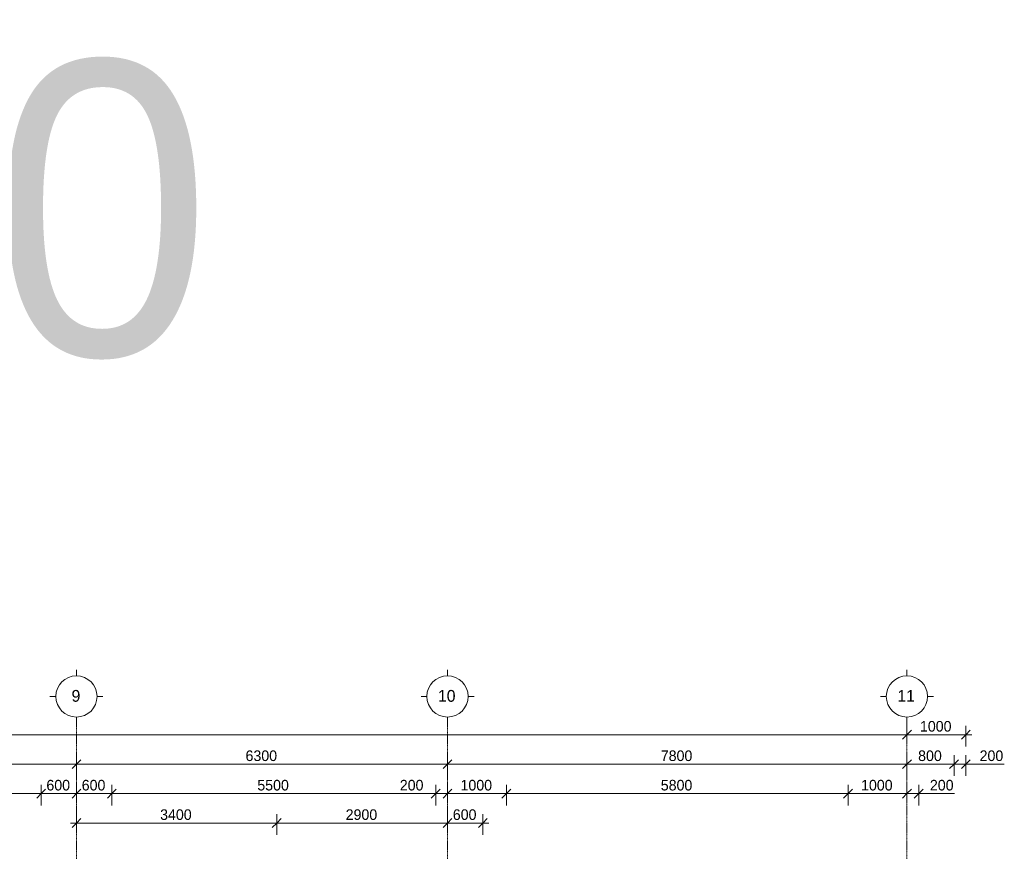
# Model space of a CAD drawing. Header units: millimetres. Extents: x -5900 to 46500, y -6400 to 34843.
# Tile 15 of 15: x 25537 to 42253, y 20720 to 34843. Entities that reach past the tile are written whole.
import ezdxf

# ---------------------------------------------------------------- set-up
doc = ezdxf.new("R2010")
doc.units = ezdxf.units.MM
doc.linetypes.add('StructuralPlan-L01$0$Grid Line', pattern=[22.225, 12.7, -3.175, 3.175, -3.175])
doc.layers.get('Defpoints').update_dxf_attribs({"color": 6})
for name, color, linetype, lineweight in [('S - LINE', 7, 'Continuous', 20), ('StructuralPlan-L01$0$A-010-D_DIM', 7, 'Continuous', 5), ('StructuralPlan-L01$0$A-010-D_DIM-100', 7, 'Continuous', 5), ('StructuralPlan-L01$0$Z-030-M_GRID', 7, 'Continuous', 5), ('StructuralPlan-L01$0$Z-033_T_GRIDREF', 7, 'Continuous', 5)]:
    doc.layers.add(name, color=color, linetype=linetype, lineweight=lineweight)
doc.styles.add('Cubicon', font='Cubicon.ttf')
doc.styles.add('StructuralPlan-L01$0$Cubicon_1', font='Cubicon.ttf', dxfattribs={"height": 200})
doc.styles.add('StructuralPlan-L01$0$Cubicon_2', font='Cubicon.ttf', dxfattribs={"height": 180})
doc.dimstyles.new('StructuralPlan-L01$0$CUB_DIM_1_8', dxfattribs={"dimscale": 304.8, "dimtxt": 181.601257, "dimasz": 0.492126, "dimexe": 0.492126, "dimexo": 0.0625, "dimgap": 0, "dimtad": 1, "dimdec": 0, "dimzin": 0, "dimdsep": 46, "dimtxsty": 'StructuralPlan-L01$0$Cubicon_2', "dimblk1": 'StructuralPlan-L01$0$_Oblique', "dimblk2": 'StructuralPlan-L01$0$_Oblique', "dimsah": 1, "dimcen": 0.09, "dimdle": 0.328084, "dimazin": 0, "dimtfac": 1, "dimtdec": 4, "dimtix": 1, "dimtmove": 0, "dimatfit": 3, "dimfxl": 0.656168, "dimfxlon": 1, "dimtvp": 1, "dimtolj": 1, "dimtzin": 0, "dimarcsym": 2})
doc.dimstyles.new('StructuralPlan-L01$0$CUB_DIM_1_8_1', dxfattribs={"dimscale": 304.8, "dimtxt": 181.601257, "dimasz": 0.492126, "dimexe": 0.492126, "dimexo": 0.0625, "dimgap": 0, "dimtad": 1, "dimdec": 0, "dimzin": 0, "dimdsep": 46, "dimtxsty": 'StructuralPlan-L01$0$Cubicon_2', "dimblk1": 'StructuralPlan-L01$0$_Oblique', "dimblk2": 'StructuralPlan-L01$0$_Oblique', "dimsah": 1, "dimcen": 0.09, "dimdle": 0.328084, "dimazin": 0, "dimtfac": 1, "dimtdec": 4, "dimtix": 1, "dimtmove": 1, "dimatfit": 3, "dimfxl": 0.656168, "dimfxlon": 1, "dimtvp": 1, "dimtolj": 1, "dimtzin": 0, "dimarcsym": 2})

# ---------------------------------------------------------------- blocks, each defined once
blk = doc.blocks.new('StructuralPlan-L01$0$Grid - 00_CUB_ღერძის თავი-752507-L01')
at = {"layer": 'StructuralPlan-L01$0$Z-033_T_GRIDREF'}
for p, q in [((0, 3.5), (0, 4.5)), ((-3.5, 0), (-4.5, 0)), ((3.5, 0), (4.5, 0)), ((0, -3.5), (0, -4.5))]:
    blk.add_line(p, q, dxfattribs=at)
blk.add_circle((0, 0), 3.5, dxfattribs=at)
blk = doc.blocks.new('StructuralPlan-L01$0$DIMBLOCK8-L01')
at = {"layer": 'StructuralPlan-L01$0$A-010-D_DIM-100', "transparency": 16777216}
for p, q in [((0, 22700), (0, 22900)), ((0, 22700), (75, 22775)), ((40600, 22700), (40600, 22900)), ((40600, 22700), (40675, 22775)), ((-100, 22700), (40700, 22700)), ((0, 22700), (-75, 22625)), ((0, 22700), (0, 22550)), ((40600, 22700), (40525, 22625)), ((40600, 22700), (40600, 22550))]:
    blk.add_line(p, q, dxfattribs=at)
at = {"layer": 'StructuralPlan-L01$0$A-010-D_DIM-100', "color": 0, "transparency": 16777216, "insert": (19951, 22933), "char_height": 180, "width": 838.16, "attachment_point": 1, "line_spacing_factor": 0.931288, "style": 'StructuralPlan-L01$0$Cubicon_2'}
blk.add_mtext('40600', dxfattribs=at)
blk = doc.blocks.new('StructuralPlan-L01$0$_Oblique')
at = {"color": 0, "linetype": 'ByBlock', "lineweight": -2}
blk.add_line((-0.5, -0.5), (0.5, 0.5), dxfattribs=at)
blk = doc.blocks.new('StructuralPlan-L01$0$DIMBLOCK12-L01')
at = {"layer": 'StructuralPlan-L01$0$A-010-D_DIM-100', "transparency": 16777216}
for p, q in [((20300, 22200), (20300, 22400)), ((26500, 22200), (26500, 22400)), ((20300, 22200), (20375, 22275)), ((26500, 22200), (26575, 22275)), ((20300, 22200), (20225, 22125)), ((20300, 22200), (26500, 22200)), ((20300, 22200), (20300, 22050)), ((26500, 22200), (26425, 22125)), ((26500, 22200), (26500, 22050))]:
    blk.add_line(p, q, dxfattribs=at)
at = {"layer": 'StructuralPlan-L01$0$A-010-D_DIM-100', "color": 0, "transparency": 16777216, "insert": (23121, 22433), "char_height": 180, "width": 670.53, "attachment_point": 1, "line_spacing_factor": 0.931288, "style": 'StructuralPlan-L01$0$Cubicon_2'}
blk.add_mtext('6200', dxfattribs=at)
blk = doc.blocks.new('StructuralPlan-L01$0$DIMBLOCK13-L01')
at = {"layer": 'StructuralPlan-L01$0$A-010-D_DIM-100', "transparency": 16777216}
for p, q in [((26500, 22200), (26500, 22400)), ((32800, 22200), (32800, 22400)), ((26500, 22200), (26575, 22275)), ((32800, 22200), (32875, 22275)), ((26500, 22200), (26425, 22125)), ((26500, 22200), (32800, 22200)), ((26500, 22200), (26500, 22050)), ((32800, 22200), (32725, 22125)), ((32800, 22200), (32800, 22050))]:
    blk.add_line(p, q, dxfattribs=at)
at = {"layer": 'StructuralPlan-L01$0$A-010-D_DIM-100', "color": 0, "transparency": 16777216, "insert": (29371, 22433), "char_height": 180, "width": 670.53, "attachment_point": 1, "line_spacing_factor": 0.931288, "style": 'StructuralPlan-L01$0$Cubicon_2'}
blk.add_mtext('6300', dxfattribs=at)
blk = doc.blocks.new('StructuralPlan-L01$0$DIMBLOCK14-L01')
at = {"layer": 'StructuralPlan-L01$0$A-010-D_DIM-100', "transparency": 16777216}
for p, q in [((32800, 22200), (32800, 22400)), ((40600, 22200), (40600, 22400)), ((32800, 22200), (32875, 22275)), ((40600, 22200), (40675, 22275)), ((32800, 22200), (32725, 22125)), ((32800, 22200), (40700, 22200)), ((32800, 22200), (32800, 22050)), ((40600, 22200), (40525, 22125)), ((40600, 22200), (40600, 22050))]:
    blk.add_line(p, q, dxfattribs=at)
at = {"layer": 'StructuralPlan-L01$0$A-010-D_DIM-100', "color": 0, "transparency": 16777216, "insert": (36421, 22433), "char_height": 180, "width": 670.53, "attachment_point": 1, "line_spacing_factor": 0.931288, "style": 'StructuralPlan-L01$0$Cubicon_2'}
blk.add_mtext('7800', dxfattribs=at)
blk = doc.blocks.new('StructuralPlan-L01$0$DIMBLOCK99-L01')
at = {"layer": 'StructuralPlan-L01$0$A-010-D_DIM-100', "transparency": 16777216}
for p, q in [((40600, 22200), (40600, 22400)), ((40600, 22200), (40675, 22275)), ((41400, 22200), (41400, 22350)), ((41400, 22200), (41475, 22275)), ((40500, 22200), (41400, 22200)), ((40600, 22200), (40525, 22125)), ((40600, 22200), (40600, 22050)), ((41400, 22200), (41325, 22125)), ((41400, 22200), (41400, 22000))]:
    blk.add_line(p, q, dxfattribs=at)
at = {"layer": 'StructuralPlan-L01$0$A-010-D_DIM-100', "color": 0, "transparency": 16777216, "insert": (40790, 22433), "char_height": 180, "width": 502.9, "attachment_point": 1, "line_spacing_factor": 0.931288, "style": 'StructuralPlan-L01$0$Cubicon_2'}
blk.add_mtext('800', dxfattribs=at)
blk = doc.blocks.new('StructuralPlan-L01$0$DIMBLOCK100-L01')
at = {"layer": 'StructuralPlan-L01$0$A-010-D_DIM-100', "transparency": 16777216}
for p, q in [((41400, 22200), (41400, 22350)), ((41400, 22200), (41475, 22275)), ((41600, 22200), (41600, 22350)), ((41600, 22200), (41675, 22275)), ((41400, 22200), (41325, 22125)), ((41400, 22200), (41700, 22200)), ((41400, 22200), (41400, 22000)), ((41734, 22200), (41500, 22200)), ((41600, 22200), (41525, 22125)), ((41600, 22200), (41600, 22000)), ((42253, 22200), (41734, 22200))]:
    blk.add_line(p, q, dxfattribs=at)
at = {"layer": 'StructuralPlan-L01$0$A-010-D_DIM-100', "color": 0, "transparency": 16777216, "insert": (41834, 22433), "char_height": 180, "width": 502.9, "attachment_point": 1, "line_spacing_factor": 0.931288, "style": 'StructuralPlan-L01$0$Cubicon_2'}
blk.add_mtext('200', dxfattribs=at)
blk = doc.blocks.new('StructuralPlan-L01$0$DIMBLOCK101-L01')
at = {"layer": 'StructuralPlan-L01$0$A-010-D_DIM-100', "transparency": 16777216}
for p, q in [((40600, 22700), (40600, 22900)), ((40600, 22700), (40675, 22775)), ((41600, 22700), (41600, 22850)), ((41600, 22700), (41675, 22775)), ((40500, 22700), (41700, 22700)), ((40600, 22700), (40525, 22625)), ((40600, 22700), (40600, 22550)), ((41600, 22700), (41525, 22625)), ((41600, 22700), (41600, 22500))]:
    blk.add_line(p, q, dxfattribs=at)
at = {"layer": 'StructuralPlan-L01$0$A-010-D_DIM-100', "color": 0, "transparency": 16777216, "insert": (40821, 22933), "char_height": 180, "width": 670.53, "attachment_point": 1, "line_spacing_factor": 0.931288, "style": 'StructuralPlan-L01$0$Cubicon_2'}
blk.add_mtext('1000', dxfattribs=at)
blk = doc.blocks.new('StructuralPlan-L01$0$DIMBLOCK161-L01')
at = {"layer": 'StructuralPlan-L01$0$A-010-D_DIM-100', "transparency": 16777216}
for p, q in [((20900, 21700), (20900, 21850)), ((20900, 21700), (20975, 21775)), ((25900, 21700), (25900, 21850)), ((25900, 21700), (25975, 21775)), ((20900, 21700), (20825, 21625)), ((20900, 21700), (25900, 21700)), ((20900, 21700), (20900, 21500)), ((25900, 21700), (25825, 21625)), ((25900, 21700), (25900, 21500))]:
    blk.add_line(p, q, dxfattribs=at)
at = {"layer": 'StructuralPlan-L01$0$A-010-D_DIM-100', "color": 0, "transparency": 16777216, "insert": (23121, 21933), "char_height": 180, "width": 670.53, "attachment_point": 1, "line_spacing_factor": 0.931288, "style": 'StructuralPlan-L01$0$Cubicon_2'}
blk.add_mtext('5000', dxfattribs=at)
blk = doc.blocks.new('StructuralPlan-L01$0$DIMBLOCK162-L01')
at = {"layer": 'StructuralPlan-L01$0$A-010-D_DIM-100', "transparency": 16777216}
for p, q in [((26500, 21700), (26500, 21900)), ((25900, 21700), (25900, 21850)), ((25900, 21700), (25975, 21775)), ((26500, 21700), (26575, 21775)), ((25900, 21700), (25825, 21625)), ((25900, 21700), (26500, 21700)), ((25900, 21700), (25900, 21500)), ((26500, 21700), (26425, 21625)), ((26500, 21700), (26500, 21550))]:
    blk.add_line(p, q, dxfattribs=at)
at = {"layer": 'StructuralPlan-L01$0$A-010-D_DIM-100', "color": 0, "transparency": 16777216, "insert": (25990, 21933), "char_height": 180, "width": 502.9, "attachment_point": 1, "line_spacing_factor": 0.931288, "style": 'StructuralPlan-L01$0$Cubicon_2'}
blk.add_mtext('600', dxfattribs=at)
blk = doc.blocks.new('StructuralPlan-L01$0$DIMBLOCK163-L01')
at = {"layer": 'StructuralPlan-L01$0$A-010-D_DIM-100', "transparency": 16777216}
for p, q in [((26500, 21700), (26500, 21900)), ((26500, 21700), (26575, 21775)), ((27100, 21700), (27100, 21850)), ((27100, 21700), (27175, 21775)), ((26500, 21700), (26425, 21625)), ((26500, 21700), (27100, 21700)), ((26500, 21700), (26500, 21550)), ((27100, 21700), (27025, 21625)), ((27100, 21700), (27100, 21500))]:
    blk.add_line(p, q, dxfattribs=at)
at = {"layer": 'StructuralPlan-L01$0$A-010-D_DIM-100', "color": 0, "transparency": 16777216, "insert": (26590, 21933), "char_height": 180, "width": 502.9, "attachment_point": 1, "line_spacing_factor": 0.931288, "style": 'StructuralPlan-L01$0$Cubicon_2'}
blk.add_mtext('600', dxfattribs=at)
blk = doc.blocks.new('StructuralPlan-L01$0$DIMBLOCK164-L01')
at = {"layer": 'StructuralPlan-L01$0$A-010-D_DIM-100', "transparency": 16777216}
for p, q in [((27100, 21700), (27100, 21850)), ((27100, 21700), (27175, 21775)), ((32600, 21700), (32600, 21850)), ((32600, 21700), (32675, 21775)), ((27100, 21700), (27025, 21625)), ((27100, 21700), (32600, 21700)), ((27100, 21700), (27100, 21500)), ((32600, 21700), (32525, 21625)), ((32600, 21700), (32600, 21500))]:
    blk.add_line(p, q, dxfattribs=at)
at = {"layer": 'StructuralPlan-L01$0$A-010-D_DIM-100', "color": 0, "transparency": 16777216, "insert": (29571, 21933), "char_height": 180, "width": 670.53, "attachment_point": 1, "line_spacing_factor": 0.931288, "style": 'StructuralPlan-L01$0$Cubicon_2'}
blk.add_mtext('5500', dxfattribs=at)
blk = doc.blocks.new('StructuralPlan-L01$0$DIMBLOCK165-L01')
at = {"layer": 'StructuralPlan-L01$0$A-010-D_DIM-100', "transparency": 16777216}
for p, q in [((32800, 21700), (32800, 21900)), ((32600, 21700), (32600, 21850)), ((32600, 21700), (32675, 21775)), ((32800, 21700), (32875, 21775)), ((31990, 21700), (32510, 21700)), ((32510, 21700), (32700, 21700)), ((32600, 21700), (32525, 21625)), ((32600, 21700), (32800, 21700)), ((32600, 21700), (32600, 21500)), ((32800, 21700), (32725, 21625)), ((32800, 21700), (32800, 21550))]:
    blk.add_line(p, q, dxfattribs=at)
at = {"layer": 'StructuralPlan-L01$0$A-010-D_DIM-100', "color": 0, "transparency": 16777216, "insert": (31990, 21933), "char_height": 180, "width": 502.9, "attachment_point": 1, "line_spacing_factor": 0.931288, "style": 'StructuralPlan-L01$0$Cubicon_2'}
blk.add_mtext('200', dxfattribs=at)
blk = doc.blocks.new('StructuralPlan-L01$0$DIMBLOCK166-L01')
at = {"layer": 'StructuralPlan-L01$0$A-010-D_DIM-100', "transparency": 16777216}
for p, q in [((32800, 21700), (32800, 21900)), ((32800, 21700), (32875, 21775)), ((33800, 21700), (33800, 21850)), ((33800, 21700), (33875, 21775)), ((32800, 21700), (32725, 21625)), ((32800, 21700), (33800, 21700)), ((32800, 21700), (32800, 21550)), ((33800, 21700), (33725, 21625)), ((33800, 21700), (33800, 21500))]:
    blk.add_line(p, q, dxfattribs=at)
at = {"layer": 'StructuralPlan-L01$0$A-010-D_DIM-100', "color": 0, "transparency": 16777216, "insert": (33021, 21933), "char_height": 180, "width": 670.53, "attachment_point": 1, "line_spacing_factor": 0.931288, "style": 'StructuralPlan-L01$0$Cubicon_2'}
blk.add_mtext('1000', dxfattribs=at)
blk = doc.blocks.new('StructuralPlan-L01$0$DIMBLOCK167-L01')
at = {"layer": 'StructuralPlan-L01$0$A-010-D_DIM-100', "transparency": 16777216}
for p, q in [((33800, 21700), (33800, 21850)), ((33800, 21700), (33875, 21775)), ((39600, 21700), (39600, 21850)), ((39600, 21700), (39675, 21775)), ((33800, 21700), (33725, 21625)), ((33800, 21700), (39600, 21700)), ((33800, 21700), (33800, 21500)), ((39600, 21700), (39525, 21625)), ((39600, 21700), (39600, 21500))]:
    blk.add_line(p, q, dxfattribs=at)
at = {"layer": 'StructuralPlan-L01$0$A-010-D_DIM-100', "color": 0, "transparency": 16777216, "insert": (36421, 21933), "char_height": 180, "width": 670.53, "attachment_point": 1, "line_spacing_factor": 0.931288, "style": 'StructuralPlan-L01$0$Cubicon_2'}
blk.add_mtext('5800', dxfattribs=at)
blk = doc.blocks.new('StructuralPlan-L01$0$DIMBLOCK168-L01')
at = {"layer": 'StructuralPlan-L01$0$A-010-D_DIM-100', "transparency": 16777216}
for p, q in [((40600, 21700), (40600, 21900)), ((39600, 21700), (39600, 21850)), ((39600, 21700), (39675, 21775)), ((40600, 21700), (40675, 21775)), ((39600, 21700), (39525, 21625)), ((39600, 21700), (40600, 21700)), ((39600, 21700), (39600, 21500)), ((40600, 21700), (40525, 21625)), ((40600, 21700), (40600, 21550))]:
    blk.add_line(p, q, dxfattribs=at)
at = {"layer": 'StructuralPlan-L01$0$A-010-D_DIM-100', "color": 0, "transparency": 16777216, "insert": (39821, 21933), "char_height": 180, "width": 670.53, "attachment_point": 1, "line_spacing_factor": 0.931288, "style": 'StructuralPlan-L01$0$Cubicon_2'}
blk.add_mtext('1000', dxfattribs=at)
blk = doc.blocks.new('StructuralPlan-L01$0$DIMBLOCK169-L01')
at = {"layer": 'StructuralPlan-L01$0$A-010-D_DIM-100', "transparency": 16777216}
for p, q in [((40600, 21700), (40600, 21900)), ((40600, 21700), (40675, 21775)), ((40800, 21700), (40800, 21850)), ((40800, 21700), (40875, 21775)), ((40600, 21700), (40525, 21625)), ((40600, 21700), (40900, 21700)), ((40600, 21700), (40600, 21550)), ((40890, 21700), (40700, 21700)), ((40800, 21700), (40725, 21625)), ((40800, 21700), (40800, 21500)), ((41410, 21700), (40890, 21700))]:
    blk.add_line(p, q, dxfattribs=at)
at = {"layer": 'StructuralPlan-L01$0$A-010-D_DIM-100', "color": 0, "transparency": 16777216, "insert": (40990, 21933), "char_height": 180, "width": 502.9, "attachment_point": 1, "line_spacing_factor": 0.931288, "style": 'StructuralPlan-L01$0$Cubicon_2'}
blk.add_mtext('200', dxfattribs=at)
blk = doc.blocks.new('StructuralPlan-L01$0$DIMBLOCK194-L01')
at = {"layer": 'StructuralPlan-L01$0$A-010-D_DIM-100', "transparency": 16777216}
for p, q in [((26500, 21200), (26500, 21400)), ((26500, 21200), (26575, 21275)), ((29900, 21200), (29900, 21350)), ((29900, 21200), (29975, 21275)), ((26400, 21200), (29900, 21200)), ((26500, 21200), (26425, 21125)), ((26500, 21200), (26500, 21050)), ((29900, 21200), (29825, 21125)), ((29900, 21200), (29900, 21000))]:
    blk.add_line(p, q, dxfattribs=at)
at = {"layer": 'StructuralPlan-L01$0$A-010-D_DIM-100', "color": 0, "transparency": 16777216, "insert": (27921, 21433), "char_height": 180, "width": 670.53, "attachment_point": 1, "line_spacing_factor": 0.931288, "style": 'StructuralPlan-L01$0$Cubicon_2'}
blk.add_mtext('3400', dxfattribs=at)
blk = doc.blocks.new('StructuralPlan-L01$0$DIMBLOCK195-L01')
at = {"layer": 'StructuralPlan-L01$0$A-010-D_DIM-100', "transparency": 16777216}
for p, q in [((32800, 21200), (32800, 21400)), ((29900, 21200), (29900, 21350)), ((29900, 21200), (29975, 21275)), ((32800, 21200), (32875, 21275)), ((29900, 21200), (29825, 21125)), ((29900, 21200), (32800, 21200)), ((29900, 21200), (29900, 21000)), ((32800, 21200), (32725, 21125)), ((32800, 21200), (32800, 21050))]:
    blk.add_line(p, q, dxfattribs=at)
at = {"layer": 'StructuralPlan-L01$0$A-010-D_DIM-100', "color": 0, "transparency": 16777216, "insert": (31071, 21433), "char_height": 180, "width": 670.53, "attachment_point": 1, "line_spacing_factor": 0.931288, "style": 'StructuralPlan-L01$0$Cubicon_2'}
blk.add_mtext('2900', dxfattribs=at)
blk = doc.blocks.new('StructuralPlan-L01$0$DIMBLOCK196-L01')
at = {"layer": 'StructuralPlan-L01$0$A-010-D_DIM-100', "transparency": 16777216}
for p, q in [((32800, 21200), (32800, 21400)), ((32800, 21200), (32875, 21275)), ((33400, 21200), (33400, 21350)), ((33400, 21200), (33475, 21275)), ((32800, 21200), (32725, 21125)), ((32800, 21200), (33500, 21200)), ((32800, 21200), (32800, 21050)), ((33400, 21200), (33325, 21125)), ((33400, 21200), (33400, 21000))]:
    blk.add_line(p, q, dxfattribs=at)
at = {"layer": 'StructuralPlan-L01$0$A-010-D_DIM-100', "color": 0, "transparency": 16777216, "insert": (32890, 21433), "char_height": 180, "width": 502.9, "attachment_point": 1, "line_spacing_factor": 0.931288, "style": 'StructuralPlan-L01$0$Cubicon_2'}
blk.add_mtext('600', dxfattribs=at)
blk = doc.blocks.new('StructuralPlan-L01')
at = {"layer": 'StructuralPlan-L01$0$Z-030-M_GRID', "linetype": 'StructuralPlan-L01$0$Grid Line'}
for p, q in [((26500, 22900), (26500, -5500)), ((32800, 22900), (32800, -5500)), ((40600, 22900), (40600, -5500))]:
    blk.add_line(p, q, dxfattribs=at)
at = {"layer": 'StructuralPlan-L01$0$Z-033_T_GRIDREF', "xscale": 99.99999999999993, "yscale": 99.99999999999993, "zscale": 99.99999999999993, "rotation": 180}
for p in [(26500, 23350), (32800, 23350), (40600, 23350)]:
    blk.add_blockref('StructuralPlan-L01$0$Grid - 00_CUB_ღერძის თავი-752507-L01', p, dxfattribs=at)
at = {"layer": 'StructuralPlan-L01$0$Z-033_T_GRIDREF', "char_height": 200, "attachment_point": 1, "style": 'StructuralPlan-L01$0$Cubicon_1'}
for s, insert, width in [('\\fCubicon|b0|i0|c204|p2|;9', (26417.6, 23459.8), 192.405), ('10', (32638.1, 23459.8), 384.81), ('11', (40438.1, 23459.8), 384.81)]:
    blk.add_mtext(s, dxfattribs=dict(at, insert=insert, width=width))
at = {"layer": 'StructuralPlan-L01$0$A-010-D_DIM'}
for base, p1, p2, override, picture, middle in [((40600, 22700), (0, 22900), (40600, 22900), {"dimpost": '<>', "dimfxl": 40599.999976}, 'StructuralPlan-L01$0$DIMBLOCK8-L01', (20300, 22791.8)), ((41600, 22700), (40600, 22900), (41600, 22500), {"dimpost": '<>', "dimfxl": 1077.032984}, 'StructuralPlan-L01$0$DIMBLOCK101-L01', (41100, 22791.8)), ((26500, 22200), (20300, 22400), (26500, 22400), {"dimpost": '<>', "dimfxl": 6200}, 'StructuralPlan-L01$0$DIMBLOCK12-L01', (23400, 22291.8)), ((32800, 22200), (26500, 22400), (32800, 22400), {"dimpost": '<>', "dimfxl": 6299.999976}, 'StructuralPlan-L01$0$DIMBLOCK13-L01', (29650, 22291.9)), ((40600, 22200), (32800, 22400), (40600, 22400), {"dimpost": '<>', "dimfxl": 7800.000012}, 'StructuralPlan-L01$0$DIMBLOCK14-L01', (36700, 22291.8)), ((41400, 22200), (40600, 22400), (41400, 22000), {"dimpost": '<>', "dimfxl": 894.427213}, 'StructuralPlan-L01$0$DIMBLOCK99-L01', (41000, 22291.8)), ((25900, 21700), (20900, 21500), (25900, 21500), {"dimpost": '<>', "dimfxl": 5000}, 'StructuralPlan-L01$0$DIMBLOCK161-L01', (23400, 21791.8)), ((26500, 21700), (25900, 21500), (26500, 21900), {"dimpost": '<>', "dimfxl": 721.110255}, 'StructuralPlan-L01$0$DIMBLOCK162-L01', (26200, 21791.8)), ((27100, 21700), (26500, 21900), (27100, 21500), {"dimpost": '<>', "dimfxl": 721.110255}, 'StructuralPlan-L01$0$DIMBLOCK163-L01', (26800, 21791.8)), ((32600, 21700), (27100, 21500), (32600, 21500), {"dimpost": '<>', "dimfxl": 5499.999976}, 'StructuralPlan-L01$0$DIMBLOCK164-L01', (29850, 21791.8)), ((33800, 21700), (32800, 21900), (33800, 21500), {"dimpost": '<>', "dimfxl": 1077.032961}, 'StructuralPlan-L01$0$DIMBLOCK166-L01', (33300, 21791.8)), ((39600, 21700), (33800, 21500), (39600, 21500), {"dimpost": '<>', "dimfxl": 5800.000012}, 'StructuralPlan-L01$0$DIMBLOCK167-L01', (36700, 21791.8)), ((40600, 21700), (39600, 21500), (40600, 21900), {"dimpost": '<>', "dimfxl": 1077.032961}, 'StructuralPlan-L01$0$DIMBLOCK168-L01', (40100, 21791.8)), ((29900, 21200), (26500, 21400), (29900, 21000), {"dimpost": '<>', "dimfxl": 3423.448517}, 'StructuralPlan-L01$0$DIMBLOCK194-L01', (28200, 21291.9)), ((32800, 21200), (29900, 21000), (32800, 21400), {"dimpost": '<>', "dimfxl": 2927.456247}, 'StructuralPlan-L01$0$DIMBLOCK195-L01', (31350, 21291.8)), ((33400, 21200), (32800, 21400), (33400, 21000), {"dimpost": '<>', "dimfxl": 721.110295}, 'StructuralPlan-L01$0$DIMBLOCK196-L01', (33100, 21291.8))]:
    dim = blk.add_linear_dim(base=base, p1=p1, p2=p2, dimstyle='StructuralPlan-L01$0$CUB_DIM_1_8', override=override, dxfattribs=at)
    dim.commit()
    dim.dimension.update_dxf_attribs({"geometry": picture, "text_midpoint": middle})
for base, p1, p2, override, picture, middle in [((41600, 22200), (41400, 22000), (41600, 22000), {"dimpost": '<>', "dimfxl": 200}, 'StructuralPlan-L01$0$DIMBLOCK100-L01', (42085.4, 22313.1)), ((32800, 21700), (32600, 21500), (32800, 21900), {"dimpost": '<>', "dimfxl": 447.213595}, 'StructuralPlan-L01$0$DIMBLOCK165-L01', (32241.9, 21813.1)), ((40800, 21700), (40600, 21900), (40800, 21500), {"dimpost": '<>', "dimfxl": 447.213595}, 'StructuralPlan-L01$0$DIMBLOCK169-L01', (41241.9, 21813.1))]:
    dim = blk.add_linear_dim(base=base, p1=p1, p2=p2, dimstyle='StructuralPlan-L01$0$CUB_DIM_1_8_1', override=override, dxfattribs=at)
    dim.commit()
    dim.dimension.update_dxf_attribs({"geometry": picture, "text_midpoint": middle, "dimtype": 128})

msp = doc.modelspace()

# ---------------------------------------------------------------- block references
at = {"layer": 'S - LINE'}
msp.add_blockref('StructuralPlan-L01', (0, 0), dxfattribs=at)

# ---------------------------------------------------------------- texts
at = {"layer": 'Defpoints', "transparency": 33554687, "insert": (20430, 31606.7), "char_height": 5000, "attachment_point": 5, "style": 'Cubicon'}
msp.add_mtext('4.050', dxfattribs=at)

doc.saveas('drawing.dxf')
